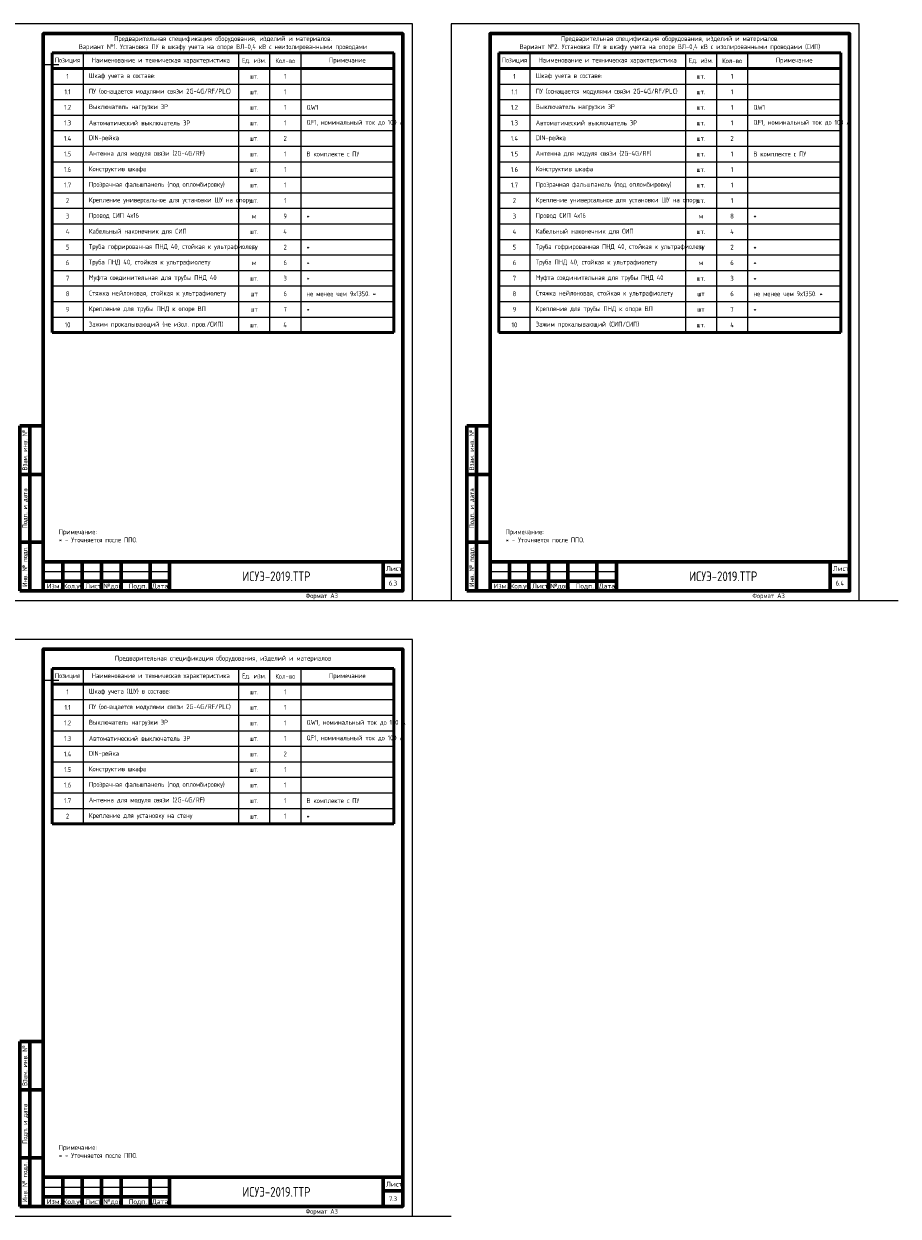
# Model space of a CAD drawing. Header units: millimetres. Extents: x -110 to 4101, y -10868 to 110.
# Tile 74 of 90: x 690 to 1140, y -2209 to -1595. Entities that reach past the tile are written whole.
import ezdxf
from ezdxf.enums import TextEntityAlignment as Align

# ---------------------------------------------------------------- set-up
doc = ezdxf.new("R2010")
doc.units = ezdxf.units.MM
doc.layers.add('01.Вспомогательный_слой', color=1, linetype='Continuous', plot=False)
doc.layers.add('Формат', color=7, linetype='Continuous', lineweight=25)
doc.layers.add('Формат @ 1', color=7, linetype='Continuous', lineweight=25)
doc.styles.add('Формат', font='isocpeur.ttf')
doc.styles.add('ЭП', font='GOST.TTF')

# ---------------------------------------------------------------- blocks, each defined once
blk = doc.blocks.new('*U77')
at = {"layer": 'Формат', "color": 7, "linetype": 'Continuous', "lineweight": 60}
for p, q in [((8, 85), (20, 85)), ((8, 85), (8, 0)), ((13, 85), (13, 0)), ((8, 60), (20, 60)), ((8, 25), (20, 25)), ((20, 15), (205, 15)), ((20, 15), (20, 0)), ((30, 15), (30, 0)), ((40, 15), (40, 0)), ((50, 15), (50, 0)), ((60, 15), (60, 0)), ((75, 15), (75, 0)), ((85, 15), (85, 0)), ((195, 15), (195, 0)), ((195, 8), (205, 8)), ((8, 0), (20, 0)), ((20, 5), (85, 5))]:
    blk.add_line(p, q, dxfattribs=at)
at = {"layer": 'Формат', "color": 7, "linetype": 'Continuous', "lineweight": 25}
blk.add_line((20, 10), (85, 10), dxfattribs=at)
blk.add_lwpolyline([(0, -5), (210, -5), (210, 292), (0, 292)], close=True, dxfattribs=at)
at = {"layer": 'Формат', "color": 7, "linetype": 'Continuous', "lineweight": 60}
blk.add_lwpolyline([(20, 0), (205, 0), (205, 287), (20, 287)], close=True, dxfattribs=at)
at = {"layer": 'Формат', "color": 7, "linetype": 'Continuous', "lineweight": 25, "style": 'ЭП'}
for s, p in [('Взам. инв. №', (10.5, 72.5)), ('Подп. и дата', (10.5, 42.5)), ('Инв. № подл.', (10.5, 12.5))]:
    blk.add_text(s, height=2.5, rotation=90, dxfattribs=at).set_placement(p, align=Align.MIDDLE_CENTER)
at = {"layer": 'Формат', "color": 7, "linetype": 'Continuous', "lineweight": 25, "style": 'Формат'}
for s, p in [('Лист', (196.38, 10.25)), ('Изм.', (21.81, 1.25)), ('Лист', (41.54, 1.25)), ('№док.', (50.89, 1.25)), ('Подп.', (63.99, 1.25)), ('Дата', (75.95, 1.25))]:
    blk.add_text(s, height=2.5, dxfattribs=at).set_placement(p)
at = {"layer": 'Формат', "color": 7, "linetype": 'Continuous', "lineweight": 25, "style": 'Формат', "width": 0.9}
blk.add_text('Кол.уч.', height=2.5, dxfattribs=at).set_placement((30.38, 1.25))
at = {"layer": 'Формат', "color": 7, "linetype": 'Continuous', "lineweight": 25, "style": 'ЭП', "flags": 8}
blk.add_attdef('N_ИНВ', text='', height=2.5, rotation=90, dxfattribs=at).set_placement((16.5, 12.5), align=Align.MIDDLE_CENTER)
for tag, p in [('изм.№', (21, 7.5)), ('изм.уч.', (31, 7.5)), ('изм.лист', (41, 7.5)), ('изм.№_док.', (50.5, 7.5)), ('изм_дата', (76, 7.5)), ('ФОРМ.ЛИСТА', (155, -2.5))]:
    blk.add_attdef(tag, text='', height=2.5, dxfattribs=at).set_placement(p, align=Align.MIDDLE_LEFT)
for tag, height, p in [('ОБОЗНАЧЕНИЕ', 5, (140, 7.5)), ('Лист', 2.5, (200, 4))]:
    blk.add_attdef(tag, text='', height=height, dxfattribs=at).set_placement(p, align=Align.MIDDLE_CENTER)
blk = doc.blocks.new('*T58')
at = {"color": 0, "linetype": 'ByBlock', "lineweight": 50, "ltscale": 0.2, "transparency": 16777216}
for p, q in [((0, 0), (176, 0)), ((0, 0), (0, -144)), ((176, 0), (176, -144)), ((0, -8), (176, -8)), ((0, -144), (176, -144))]:
    blk.add_line(p, q, dxfattribs=at)
at = {"color": 0, "linetype": 'ByBlock', "ltscale": 0.2, "transparency": 16777216}
for p, q in [((16, 0), (16, -144)), ((96, 0), (96, -144)), ((112, 0), (112, -144)), ((128, 0), (128, -144)), ((0, -16), (176, -16)), ((0, -24), (176, -24)), ((0, -32), (176, -32)), ((0, -40), (176, -40)), ((0, -48), (176, -48)), ((0, -56), (176, -56)), ((0, -64), (176, -64)), ((0, -72), (128, -72)), ((16, -80), (128, -80)), ((16, -88), (176, -88)), ((16, -96), (128, -96)), ((96, -104), (176, -104)), ((96, -112), (176, -112)), ((96, -120), (176, -120)), ((128, -136), (176, -136))]:
    blk.add_line(p, q, dxfattribs=at)
at = {"color": 0, "linetype": 'ByBlock', "lineweight": -2, "ltscale": 0.2, "transparency": 16777216}
for p, q in [((128, -72), (176, -72)), ((0, -80), (16, -80)), ((128, -80), (176, -80)), ((0, -88), (16, -88)), ((0, -96), (16, -96)), ((128, -96), (176, -96)), ((0, -104), (96, -104)), ((0, -112), (96, -112)), ((0, -120), (96, -120)), ((0, -128), (176, -128)), ((0, -136), (128, -136))]:
    blk.add_line(p, q, dxfattribs=at)
at = {"color": 0, "ltscale": 0.2, "transparency": 16777216, "char_height": 2.5, "style": 'ЭП'}
for s, insert, width, attachment_point in [('{\\fGOST type A|b1|i0|c204|p34;Позиция}', (8, -4), 10, 5), ('{\\fGOST type A|b1|i0|c204|p34;Наименование и техническая характеристика}', (56, -4), 74, 5), ('{\\fGOST type A|b1|i0|c204|p34;Ед. изм.}', (104, -4), 10, 5), ('{\\fGOST type A|b1|i0|c204|p34;Кол-во}', (120, -4), 10, 5), ('{\\fGOST type A|b1|i0|c204|p34;Примечание}', (152, -4), 42, 5), ('1', (8, -12), 10, 5), ('Шкаф учета в составе:', (19, -12), 74, 4), ('шт.', (104, -12), 10, 5), ('1', (120, -12), 10, 5), ('ПУ (оснащается модулями связи 2G-4G/RF/PLC)', (19, -20), 74, 4), ('1.1', (8, -20), 10, 5), ('шт.', (104, -20), 10, 5), ('1', (120, -20), 10, 5), ('1.2', (8, -28), 10, 5), ('Выключатель нагрузки 3P', (19, -28), 74, 4), ('шт.', (104, -28), 10, 5), ('1', (120, -28), 10, 5), ('QW1', (131, -28), 42, 4), ('1.3', (8, -36), 10, 5), ('Автоматический выключатель 3P', (19, -36), 74, 4), ('шт.', (104, -36), 10, 5), ('1', (120, -36), 10, 5), ('QF1, номинальный ток до 100 А', (131, -36), 42, 4), ('1.4', (8, -44), 10, 5), ('DIN-рейка', (19, -44), 74, 4), ('2', (120, -44), 10, 5), ('шт.', (104, -44), 10, 5), ('1.5', (8, -52), 10, 5), ('Антенна для модуля связи (2G-4G/RF)', (19, -52), 74, 4), ('шт.', (104, -52), 10, 5), ('1', (120, -52), 10, 5), ('В комплекте с ПУ', (131, -52), 42, 4), ('1.6', (8, -60), 10, 5), ('Конструктив шкафа', (19, -60), 74, 4), ('шт.', (104, -60), 10, 5), ('1', (120, -60), 10, 5), ('1.7', (8, -68), 10, 5), ('Прозрачная фальшпанель (под опломбировку)', (19, -68), 74, 4), ('шт.', (104, -68), 10, 5), ('1', (120, -68), 10, 5), ('Крепление универсальное для установки ШУ на опору', (19, -76), 74, 4), ('2', (8, -76), 10, 5), ('шт.', (104, -76), 10, 5), ('1', (120, -76), 10, 5), ('3', (8, -84), 10, 5), ('Провод СИП 4х16', (19, -84), 74, 4), ('м', (104, -84), 10, 5), ('9', (120, -84), 10, 5), ('*', (131, -84), 42, 4), ('4', (8, -92), 10, 5), ('Кабельный наконечник для СИП', (19, -92), 74, 4), ('шт.', (104, -92), 10, 5), ('4', (120, -92), 10, 5), ('Труба гофрированная ПНД 40, стойкая к ультрафиолету', (19, -100), 74, 4), ('*', (131, -100), 42, 4), ('5', (8, -100), 10, 5), ('м', (104, -100), 10, 5), ('2', (120, -100), 10, 5), ('6', (8, -108), 10, 5), ('Труба ПНД 40, стойкая к ультрафиолету', (19, -108), 74, 4), ('м', (104, -108), 10, 5), ('6', (120, -108), 10, 5), ('*', (131, -108), 42, 4), ('7', (8, -116), 10, 5), ('Муфта соединительная для трубы ПНД 40', (19, -116), 74, 4), ('шт.', (104, -116), 10, 5), ('3', (120, -116), 10, 5), ('*', (131, -116), 42, 4), ('8', (8, -124), 10, 5), ('Стяжка нейлоновая, стойкая к ультрафиолету', (19, -124), 74, 4), ('6', (120, -124), 10, 5), ('не менее чем 9х1350. *', (131, -124), 42, 4), ('шт', (104, -124), 10, 5), ('9', (8, -132), 10, 5), ('Крепление для трубы ПНД к опоре ВЛ', (19, -132), 74, 4), ('шт', (104, -132), 10, 5), ('7', (120, -132), 10, 5), ('*', (131, -132), 42, 4), ('10', (8, -140), 10, 5), ('Зажим прокалывающий (не изол. пров./СИП)', (19, -140), 74, 4), ('шт.', (104, -140), 10, 5), ('4', (120, -140), 10, 5)]:
    blk.add_mtext(s, dxfattribs=dict(at, insert=insert, width=width, attachment_point=attachment_point))
blk = doc.blocks.new('*T60')
at = {"color": 0, "linetype": 'ByBlock', "lineweight": 50, "ltscale": 0.2, "transparency": 16777216}
for p, q in [((0, 0), (176, 0)), ((0, 0), (0, -80)), ((176, 0), (176, -80)), ((0, -8), (176, -8)), ((0, -80), (176, -80))]:
    blk.add_line(p, q, dxfattribs=at)
at = {"color": 0, "linetype": 'ByBlock', "ltscale": 0.2, "transparency": 16777216}
for p, q in [((16, 0), (16, -80)), ((96, 0), (96, -80)), ((112, 0), (112, -80)), ((128, 0), (128, -80)), ((0, -16), (176, -16)), ((0, -24), (176, -24)), ((0, -32), (176, -32)), ((0, -40), (176, -40)), ((0, -48), (176, -48)), ((0, -56), (128, -56)), ((0, -64), (128, -64)), ((0, -72), (176, -72))]:
    blk.add_line(p, q, dxfattribs=at)
at = {"color": 0, "linetype": 'ByBlock', "lineweight": -2, "ltscale": 0.2, "transparency": 16777216}
for p, q in [((128, -56), (176, -56)), ((128, -64), (176, -64))]:
    blk.add_line(p, q, dxfattribs=at)
at = {"color": 0, "ltscale": 0.2, "transparency": 16777216, "char_height": 2.5, "style": 'ЭП'}
for s, insert, width, attachment_point in [('{\\fGOST type A|b1|i0|c204|p34;Позиция}', (8, -4), 10, 5), ('{\\fGOST type A|b1|i0|c204|p34;Наименование и техническая характеристика}', (56, -4), 74, 5), ('{\\fGOST type A|b1|i0|c204|p34;Ед. изм.}', (104, -4), 10, 5), ('{\\fGOST type A|b1|i0|c204|p34;Кол-во}', (120, -4), 10, 5), ('{\\fGOST type A|b1|i0|c204|p34;Примечание}', (152, -4), 42, 5), ('1', (8, -12), 10, 5), ('Шкаф учета (ШУ) в составе:', (19, -12), 74, 4), ('шт.', (104, -12), 10, 5), ('1', (120, -12), 10, 5), ('ПУ (оснащается модулями связи 2G-4G/RF/PLC)', (19, -20), 74, 4), ('1.1', (8, -20), 10, 5), ('шт.', (104, -20), 10, 5), ('1', (120, -20), 10, 5), ('QW1, номинальный ток до 100 А', (131, -28), 42, 4), ('1.2', (8, -28), 10, 5), ('Выключатель нагрузки 3P', (19, -28), 74, 4), ('шт.', (104, -28), 10, 5), ('1', (120, -28), 10, 5), ('1.3', (8, -36), 10, 5), ('Автоматический выключатель 3P', (19, -36), 74, 4), ('шт.', (104, -36), 10, 5), ('1', (120, -36), 10, 5), ('QF1, номинальный ток до 100 А', (131, -36), 42, 4), ('1.4', (8, -44), 10, 5), ('DIN-рейка', (19, -44), 74, 4), ('2', (120, -44), 10, 5), ('шт.', (104, -44), 10, 5), ('1.5', (8, -52), 10, 5), ('Конструктив шкафа', (19, -52), 74, 4), ('шт.', (104, -52), 10, 5), ('1', (120, -52), 10, 5), ('1.6', (8, -60), 10, 5), ('Прозрачная фальшпанель (под опломбировку)', (19, -60), 74, 4), ('шт.', (104, -60), 10, 5), ('1', (120, -60), 10, 5), ('1.7', (8, -68), 10, 5), ('Антенна для модуля связи (2G-4G/RF)', (19, -68), 74, 4), ('шт.', (104, -68), 10, 5), ('1', (120, -68), 10, 5), ('В комплекте с ПУ', (131, -68), 42, 4), ('2', (8, -76), 10, 5), ('Крепление для установку на стену', (19, -76), 74, 4), ('шт.', (104, -76), 10, 5), ('1', (120, -76), 10, 5), ('*', (131, -76), 42, 4)]:
    blk.add_mtext(s, dxfattribs=dict(at, insert=insert, width=width, attachment_point=attachment_point))
blk = doc.blocks.new('*T85')
at = {"color": 0, "linetype": 'ByBlock', "lineweight": 50, "ltscale": 0.2, "transparency": 16777216}
for p, q in [((0, 0), (176, 0)), ((0, 0), (0, -144)), ((176, 0), (176, -144)), ((0, -8), (176, -8)), ((0, -144), (176, -144))]:
    blk.add_line(p, q, dxfattribs=at)
at = {"color": 0, "linetype": 'ByBlock', "ltscale": 0.2, "transparency": 16777216}
for p, q in [((16, 0), (16, -144)), ((96, 0), (96, -144)), ((112, 0), (112, -144)), ((128, 0), (128, -144)), ((0, -16), (176, -16)), ((0, -24), (176, -24)), ((0, -32), (176, -32)), ((0, -40), (176, -40)), ((0, -48), (176, -48)), ((0, -56), (176, -56)), ((0, -64), (176, -64)), ((0, -72), (128, -72)), ((16, -80), (128, -80)), ((16, -88), (176, -88)), ((16, -96), (128, -96)), ((96, -104), (176, -104)), ((96, -112), (176, -112)), ((96, -120), (176, -120)), ((128, -136), (176, -136))]:
    blk.add_line(p, q, dxfattribs=at)
at = {"color": 0, "linetype": 'ByBlock', "lineweight": -2, "ltscale": 0.2, "transparency": 16777216}
for p, q in [((128, -72), (176, -72)), ((0, -80), (16, -80)), ((128, -80), (176, -80)), ((0, -88), (16, -88)), ((0, -96), (16, -96)), ((128, -96), (176, -96)), ((0, -104), (96, -104)), ((0, -112), (96, -112)), ((0, -120), (96, -120)), ((0, -128), (176, -128)), ((0, -136), (128, -136))]:
    blk.add_line(p, q, dxfattribs=at)
at = {"color": 0, "ltscale": 0.2, "transparency": 16777216, "char_height": 2.5, "style": 'ЭП'}
for s, insert, width, attachment_point in [('{\\fGOST type A|b1|i0|c204|p34;Позиция}', (8, -4), 10, 5), ('{\\fGOST type A|b1|i0|c204|p34;Наименование и техническая характеристика}', (56, -4), 74, 5), ('{\\fGOST type A|b1|i0|c204|p34;Ед. изм.}', (104, -4), 10, 5), ('{\\fGOST type A|b1|i0|c204|p34;Кол-во}', (120, -4), 10, 5), ('{\\fGOST type A|b1|i0|c204|p34;Примечание}', (152, -4), 42, 5), ('1', (8, -12), 10, 5), ('Шкаф учета в составе:', (19, -12), 74, 4), ('шт.', (104, -12), 10, 5), ('1', (120, -12), 10, 5), ('ПУ (оснащается модулями связи 2G-4G/RF/PLC)', (19, -20), 74, 4), ('1.1', (8, -20), 10, 5), ('шт.', (104, -20), 10, 5), ('1', (120, -20), 10, 5), ('1.2', (8, -28), 10, 5), ('Выключатель нагрузки 3P', (19, -28), 74, 4), ('шт.', (104, -28), 10, 5), ('1', (120, -28), 10, 5), ('QW1', (131, -28), 42, 4), ('1.3', (8, -36), 10, 5), ('Автоматический выключатель 3P', (19, -36), 74, 4), ('шт.', (104, -36), 10, 5), ('1', (120, -36), 10, 5), ('QF1, номинальный ток до 100 А', (131, -36), 42, 4), ('1.4', (8, -44), 10, 5), ('DIN-рейка', (19, -44), 74, 4), ('2', (120, -44), 10, 5), ('шт.', (104, -44), 10, 5), ('1.5', (8, -52), 10, 5), ('Антенна для модуля связи (2G-4G/RF)', (19, -52), 74, 4), ('шт.', (104, -52), 10, 5), ('1', (120, -52), 10, 5), ('В комплекте с ПУ', (131, -52), 42, 4), ('1.6', (8, -60), 10, 5), ('Конструктив шкафа', (19, -60), 74, 4), ('шт.', (104, -60), 10, 5), ('1', (120, -60), 10, 5), ('1.7', (8, -68), 10, 5), ('Прозрачная фальшпанель (под опломбировку)', (19, -68), 74, 4), ('шт.', (104, -68), 10, 5), ('1', (120, -68), 10, 5), ('Крепление универсальное для установки ШУ на опору', (19, -76), 74, 4), ('2', (8, -76), 10, 5), ('шт.', (104, -76), 10, 5), ('1', (120, -76), 10, 5), ('3', (8, -84), 10, 5), ('Провод СИП 4х16', (19, -84), 74, 4), ('м', (104, -84), 10, 5), ('8', (120, -84), 10, 5), ('*', (131, -84), 42, 4), ('4', (8, -92), 10, 5), ('Кабельный наконечник для СИП', (19, -92), 74, 4), ('шт.', (104, -92), 10, 5), ('4', (120, -92), 10, 5), ('Труба гофрированная ПНД 40, стойкая к ультрафиолету', (19, -100), 74, 4), ('*', (131, -100), 42, 4), ('5', (8, -100), 10, 5), ('м', (104, -100), 10, 5), ('2', (120, -100), 10, 5), ('6', (8, -108), 10, 5), ('Труба ПНД 40, стойкая к ультрафиолету', (19, -108), 74, 4), ('м', (104, -108), 10, 5), ('6', (120, -108), 10, 5), ('*', (131, -108), 42, 4), ('7', (8, -116), 10, 5), ('Муфта соединительная для трубы ПНД 40', (19, -116), 74, 4), ('шт.', (104, -116), 10, 5), ('3', (120, -116), 10, 5), ('*', (131, -116), 42, 4), ('8', (8, -124), 10, 5), ('Стяжка нейлоновая, стойкая к ультрафиолету', (19, -124), 74, 4), ('6', (120, -124), 10, 5), ('не менее чем 9х1350. *', (131, -124), 42, 4), ('шт', (104, -124), 10, 5), ('9', (8, -132), 10, 5), ('Крепление для трубы ПНД к опоре ВЛ', (19, -132), 74, 4), ('шт', (104, -132), 10, 5), ('7', (120, -132), 10, 5), ('*', (131, -132), 42, 4), ('10', (8, -140), 10, 5), ('Зажим прокалывающий (СИП/СИП)', (19, -140), 74, 4), ('шт.', (104, -140), 10, 5), ('4', (120, -140), 10, 5)]:
    blk.add_mtext(s, dxfattribs=dict(at, insert=insert, width=width, attachment_point=attachment_point))

msp = doc.modelspace()

# ---------------------------------------------------------------- linework, layer by layer
at = {"layer": '01.Вспомогательный_слой'}
for points in [[(700, -1600), (700, -1616), (708, -1616)], [(890, -1892), (910, -1892)], [(890, -1892), (910, -1892)], [(1120, -1892), (1140, -1892)], [(1120, -1892), (1140, -1892)], [(700, -1917), (700, -1933), (708, -1933)], [(890, -2209), (910, -2209)], [(890, -2209), (910, -2209)]]:
    msp.add_lwpolyline(points, dxfattribs=at)

# ---------------------------------------------------------------- block references
for name, p in [('*T58', (704.5, -1610)), ('*T85', (934.5, -1610)), ('*T60', (704.5, -1927))]:
    msp.add_blockref(name, p)
at = {"layer": 'Формат @ 1', "color": 0, "ltscale": 0.7}
for p, values in [((680, -1887), {'ОБОЗНАЧЕНИЕ': 'ИСУЭ-2019.ТТР', 'Лист': '6.3', 'ФОРМ.ЛИСТА': 'Формат А3'}), ((910, -1887), {'ОБОЗНАЧЕНИЕ': 'ИСУЭ-2019.ТТР', 'Лист': '6.4', 'ФОРМ.ЛИСТА': 'Формат А3'}), ((680, -2204), {'ОБОЗНАЧЕНИЕ': 'ИСУЭ-2019.ТТР', 'Лист': '7.3', 'ФОРМ.ЛИСТА': 'Формат А3'})]:
    msp.add_blockref('*U77', p, dxfattribs=at).add_auto_attribs(values)

# ---------------------------------------------------------------- texts
at = {"char_height": 2.5, "style": 'ЭП'}
for s, insert, width, attachment_point in [('Предварительная спецификация оборудования, изделий и материалов.\\PВариант №1. Установка ПУ {\\C7;в шкафу учета} на опоре ВЛ-0,4 кВ с неизолированными проводами', (792.5, -1605), 176, 5), ('Предварительная спецификация оборудования, изделий и материалов.\\PВариант №2. Установка ПУ {\\C7;в шкафу учета} на опоре ВЛ-0,4 кВ с изолированными проводами (СИП)', (1022.5, -1605), 176, 5), ('Примечание:\\P* - Уточняется после ППО.', (708, -1862), 169, 7), ('Примечание:\\P* - Уточняется после ППО.', (938, -1862), 169, 7), ('Предварительная спецификация оборудования, изделий и материалов', (792.5, -1922), 176, 5), ('Примечание:\\P* - Уточняется после ППО.', (708, -2179), 169, 7)]:
    msp.add_mtext(s, dxfattribs=dict(at, insert=insert, width=width, attachment_point=attachment_point))

doc.saveas('drawing.dxf')
